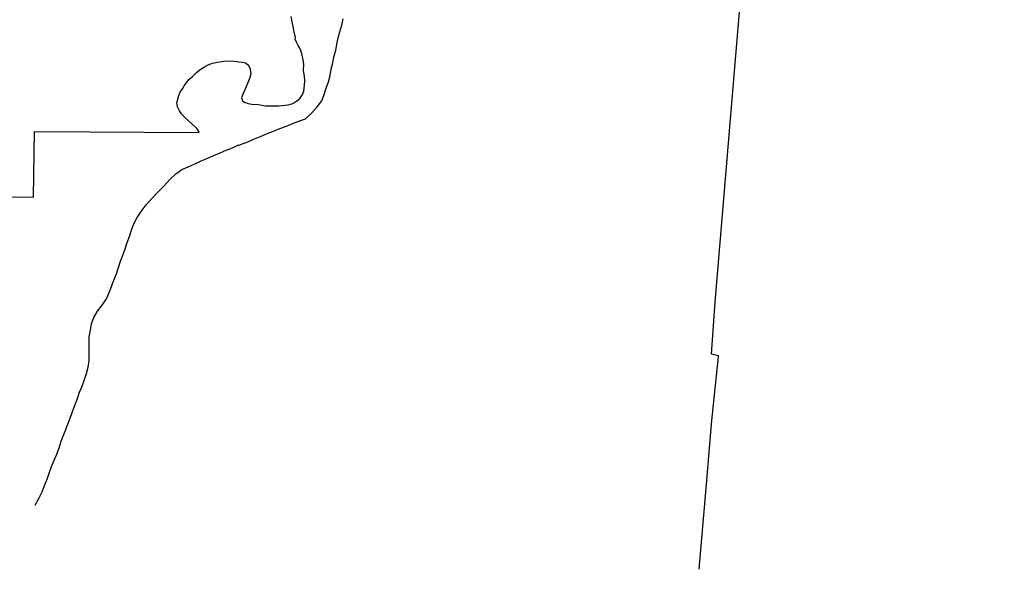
# Model space of a CAD drawing. Extents: x 1488644 to 1616065, y 656876 to 824748.
# Tile 1 of 22: x 1535721 to 1616065, y 656876 to 701673. Entities that reach past the tile are written whole.
import ezdxf

# ---------------------------------------------------------------- set-up
doc = ezdxf.new("R2010")
doc.units = 0
doc.header["$MEASUREMENT"] = 0
doc.layers.add('PATTERN_CLASS', color=7, linetype='Continuous')

msp = doc.modelspace()

# ---------------------------------------------------------------- linework, layer by layer
at = {"layer": 'PATTERN_CLASS', "color": 1, "linetype": 'Continuous'}
for points in [[(1591162, 656876), (1591726, 663496), (1592205, 668997), (1592724, 673939), (1592753, 674285), (1592164, 674405), (1592481, 678641), (1594560, 703660), (1594484, 703660), (1595974, 719409), (1597415, 735565), (1597351, 735568), (1598848, 751506), (1609445, 750524), (1609927, 755771), (1610386, 760766), (1610416, 761089), (1610805, 765380), (1610874, 766436), (1613229, 792682), (1614046, 801797), (1614811, 810187), (1615623, 820222), (1616065, 824748)], [(1531448, 687246), (1536857, 687199), (1536941, 692561), (1550360, 692482), (1550322, 692627), (1550209, 692778), (1550059, 692916), (1549194, 693702), (1548937, 693993), (1548770, 694250), (1548608, 694571), (1548540, 694897), (1548612, 695191), (1548710, 695482), (1548826, 695760), (1549004, 696051), (1549136, 696278), (1549302, 696494), (1549533, 696804), (1549828, 697057), (1550153, 697367), (1550455, 697605), (1550792, 697824), (1551090, 698002), (1551449, 698123), (1551850, 698225), (1552388, 698303), (1552804, 698318), (1553227, 698295), (1553567, 698242), (1553887, 698210), (1554147, 698153), (1554317, 698032), (1554450, 697870), (1554540, 697635), (1554574, 697269), (1554503, 696970), (1554401, 696664), (1554104, 695944), (1553938, 695604), (1553832, 695309), (1553907, 695074), (1554074, 694946), (1554368, 694840), (1554656, 694780), (1555197, 694754), (1555782, 694651), (1556379, 694651), (1556871, 694651), (1557631, 694731), (1558002, 694852), (1558342, 695049), (1558591, 695260), (1558795, 695578), (1558894, 695835), (1558947, 696084), (1558954, 696341), (1559000, 696697), (1558969, 697067), (1558898, 697369), (1558898, 697377), (1558890, 697524), (1558905, 698016), (1558852, 698401), (1558769, 698779), (1558656, 699150), (1558565, 699414), (1558436, 699568), (1558339, 699784), (1558206, 700097), (1558227, 700243), (1558151, 700529), (1558025, 701107), (1557956, 701503), (1557865, 701942)]]:
    msp.add_lwpolyline(points, dxfattribs=at)
at = {"layer": 'PATTERN_CLASS', "color": 140, "linetype": 'Continuous'}
msp.add_lwpolyline([(1536995, 662112), (1537015, 662145), (1537318, 662687), (1537564, 663192), (1537744, 663705), (1537956, 664212), (1538132, 664721), (1538328, 665243), (1538541, 665758), (1538741, 666271), (1538931, 666782), (1539115, 667308), (1539439, 668121), (1539857, 669281), (1540049, 669790), (1540259, 670296), (1540444, 670803), (1540604, 671312), (1540810, 671814), (1541022, 672335), (1541172, 672848), (1541302, 673357), (1541390, 673884), (1541402, 674396), (1541399, 674909), (1541400, 674908), (1541382, 675332), (1541378, 675833), (1541503, 676358), (1541567, 676876), (1541780, 677405), (1542079, 677911), (1542460, 678416), (1542808, 678930), (1543020, 679437), (1543209, 679940), (1543396, 680442), (1543609, 680957), (1543783, 681469), (1543954, 681978), (1544131, 682486), (1544319, 682993), (1544496, 683504), (1544675, 684010), (1544837, 684511), (1545038, 685035), (1545317, 685546), (1545630, 686048), (1546042, 686577), (1546517, 687089), (1546997, 687608), (1547471, 688114), (1547951, 688615), (1548451, 689118), (1548959, 689453), (1549460, 689676), (1549966, 689905), (1550482, 690149), (1550998, 690350), (1551566, 690599), (1552068, 690829), (1552576, 691038), (1553080, 691238), (1553584, 691465), (1553570, 691431), (1553827, 691537), (1554350, 691719), (1554872, 691962), (1555413, 692190), (1555917, 692388), (1556420, 692581), (1556954, 692795), (1557483, 693008), (1557995, 693220), (1558501, 693400), (1559036, 693605), (1559540, 694061), (1560007, 694566), (1560381, 695069), (1560561, 695576), (1560740, 696095), (1560910, 696596), (1561056, 697129), (1561150, 697638), (1561280, 698147), (1561366, 698658), (1561512, 699177), (1561608, 699686), (1561720, 700191), (1561843, 700697), (1562007, 701222), (1562129, 701739)], dxfattribs=at)

doc.saveas('drawing.dxf')
